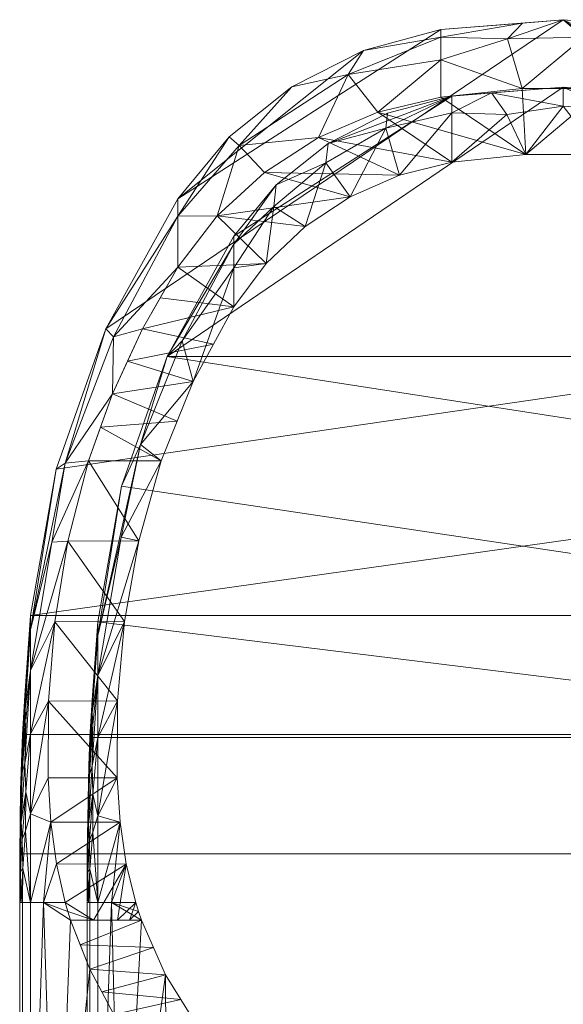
# Model space of a CAD drawing. Header units: millimetres. Extents: x -161 to 161, y -244 to 341.
# Tile 3 of 4: x -161 to 0, y 48 to 341. Entities that reach past the tile are written whole.
import ezdxf

# ---------------------------------------------------------------- set-up
doc = ezdxf.new("R2010")
doc.units = ezdxf.units.MM
doc.layers.add('M-520-M_DRAINAGE_FW', color=2, linetype='Continuous', lineweight=30)

# ---------------------------------------------------------------- blocks, each defined once
blk = doc.blocks.new('AmericanStandard_Urinal_Flexbrook__CCAS6510-3100410C0_ - CCAS6510-3100410C0-3382-3D View 1')
at = {"layer": 'M-520-M_DRAINAGE_FW', "lineweight": 9}
mesh = blk.add_polyface(dxfattribs=at)
corners = [(161.36, -52.87), (160.56, -88.26), (158.14, -123.58), (150.8, -165.9), (136.77, -206.5), (116.44, -244.31), (-116.44, -244.31), (-136.77, -206.5), (-150.8, -165.9), (-158.14, -123.58), (-160.56, -88.26), (-161.36, -52.87), (-161.36, 92.87), (-160.56, 128.26), (-158.14, 163.58), (-150.49, 207.08), (-135.78, 248.73), (-114.42, 287.39), (-99.23, 305.77), (-80.61, 320.66), (-59.34, 331.45), (-36.32, 337.66), (0, 340.59), (36.32, 337.66), (59.34, 331.45), (80.61, 320.66), (99.23, 305.77), (114.42, 287.39), (135.78, 248.73), (150.49, 207.08), (158.14, 163.58), (160.56, 128.26), (161.36, 92.87)]
mesh.append_faces([[corners[k] for k in face] for face in [(22, 16, 17, 21), (17, 20, 21), (29, 14, 15, 28), (11, 0, 1), (27, 22, 23, 26), (14, 29, 30)]], dxfattribs={"vtx0": -1, "vtx2": -1})
mesh.append_faces([[corners[k] for k in face] for face in [(28, 15, 16, 22)]], dxfattribs={"vtx0": -1, "vtx2": -1, "vtx3": -1})
mesh.append_faces([[corners[k] for k in face] for face in [(5, 6, 4)]], dxfattribs={"vtx1": -1})
mesh.append_faces([[corners[k] for k in face] for face in [(7, 8, 4, 6), (27, 28, 22)]], dxfattribs={"vtx1": -1, "vtx2": -1})
mesh.append_faces([[corners[k] for k in face] for face in [(12, 13, 31, 32), (13, 14, 30, 31), (10, 11, 1, 2), (8, 9, 3, 4), (9, 10, 2, 3), (11, 12, 32, 0)]], dxfattribs={"vtx1": -1, "vtx3": -1})
mesh.append_faces([[corners[k] for k in face] for face in [(17, 18, 19, 20), (23, 24, 25, 26)]], dxfattribs={"vtx3": -1})
mesh = blk.add_polyface(dxfattribs=at)
corners = [(36.32, 337.66, 70.91), (0, 340.59, 70.91), (-36.32, 337.66, 70.91), (-36.32, 335.41, 105.03), (-36.32, 328.68, 138.56), (-36.32, 317.6, 170.92), (-12.16, 320.11, 171.65), (12.15, 320.11, 171.65), (36.32, 317.6, 170.92), (36.32, 328.68, 138.56), (36.32, 335.41, 105.03), (12.14, 339.61, 70.91), (6.09, 335.42, 122.31), (-12.14, 339.61, 70.91), (-16.52, 334.91, 122.23)]
mesh.append_faces([[corners[k] for k in face] for face in [(3, 13, 2)]], dxfattribs={"vtx0": -1})
mesh.append_faces([[corners[k] for k in face] for face in [(4, 14, 3)]], dxfattribs={"vtx0": -1, "vtx1": -1})
mesh.append_faces([[corners[k] for k in face] for face in [(11, 12, 10), (12, 1, 14), (12, 7, 9), (13, 3, 14), (12, 14, 6), (4, 6, 14)]], dxfattribs={"vtx0": -1, "vtx1": -1, "vtx2": -1})
mesh.append_faces([[corners[k] for k in face] for face in [(14, 1, 13)]], dxfattribs={"vtx0": -1, "vtx2": -1})
mesh.append_faces([[corners[k] for k in face] for face in [(8, 9, 7)]], dxfattribs={"vtx1": -1})
mesh.append_faces([[corners[k] for k in face] for face in [(6, 7, 12), (9, 10, 12), (11, 1, 12)]], dxfattribs={"vtx1": -1, "vtx2": -1})
mesh.append_faces([[corners[k] for k in face] for face in [(4, 5, 6), (10, 0, 11)]], dxfattribs={"vtx2": -1})
mesh = blk.add_polyface(dxfattribs=at)
corners = [(36.32, 337.66), (0, 340.59), (-36.32, 337.66), (-36.32, 337.66, 70.91), (0, 340.59, 70.91), (36.32, 337.66, 70.91)]
mesh.append_faces([[corners[k] for k in face] for face in [(5, 0, 1, 4), (2, 3, 4, 1)]], dxfattribs={"vtx2": -1})
mesh = blk.add_polyface(dxfattribs=at)
corners = [(-36.32, 337.66, 70.91), (-59.34, 331.45, 70.91), (-80.61, 320.66, 70.91), (-99.23, 305.77, 70.91), (-114.42, 287.39, 70.91), (-114.42, 282.25, 116.95), (-114.42, 267.1, 160.73), (-102.79, 282.31, 162.92), (-88.73, 295.25, 165.37), (-72.65, 305.59, 167.72), (-55.01, 313.08, 169.66), (-36.32, 317.6, 170.92), (-36.32, 328.68, 138.56), (-36.32, 335.41, 105.03), (-63.88, 324.33, 122.1), (-96.24, 303.2, 120.51)]
mesh.append_faces([[corners[k] for k in face] for face in [(2, 14, 1), (13, 14, 12), (3, 15, 2)]], dxfattribs={"vtx0": -1, "vtx1": -1})
mesh.append_faces([[corners[k] for k in face] for face in [(12, 14, 10), (9, 14, 15), (5, 15, 3), (14, 2, 15), (5, 7, 15), (13, 1, 14)]], dxfattribs={"vtx0": -1, "vtx1": -1, "vtx2": -1})
mesh.append_faces([[corners[k] for k in face] for face in [(15, 7, 8)]], dxfattribs={"vtx0": -1, "vtx2": -1})
mesh.append_faces([[corners[k] for k in face] for face in [(11, 12, 10), (4, 5, 3)]], dxfattribs={"vtx1": -1})
mesh.append_faces([[corners[k] for k in face] for face in [(8, 9, 15), (9, 10, 14)]], dxfattribs={"vtx1": -1, "vtx2": -1})
mesh.append_faces([[corners[k] for k in face] for face in [(5, 6, 7), (13, 0, 1)]], dxfattribs={"vtx2": -1})
mesh = blk.add_polyface(dxfattribs=at)
corners = [(-36.32, 337.66), (-59.34, 331.45), (-80.61, 320.66), (-99.23, 305.77), (-114.42, 287.39), (-114.42, 287.39, 70.91), (-99.23, 305.77, 70.91), (-80.61, 320.66, 70.91), (-59.34, 331.45, 70.91), (-36.32, 337.66, 70.91)]
mesh.append_faces([[corners[k] for k in face] for face in [(2, 7, 8, 1)]], dxfattribs={"vtx0": -1, "vtx2": -1})
mesh.append_faces([[corners[k] for k in face] for face in [(2, 3, 6, 7)]], dxfattribs={"vtx1": -1, "vtx3": -1})
mesh.append_faces([[corners[k] for k in face] for face in [(9, 0, 1, 8)]], dxfattribs={"vtx2": -1})
mesh.append_faces([[corners[k] for k in face] for face in [(3, 4, 5, 6)]], dxfattribs={"vtx3": -1})
mesh = blk.add_polyface(dxfattribs=at)
corners = [(-141.36, -52.87, 20), (-140.58, -87.35, 20), (-138.22, -121.76, 20), (-132.33, -157.32, 20), (-121.33, -191.64, 20), (-105.48, -223.95, 20), (105.48, -223.95, 20), (121.33, -191.64, 20), (132.33, -157.32, 20), (138.22, -121.76, 20), (140.58, -87.35, 20), (141.36, -52.87, 20), (141.36, 92.87, 20), (140.58, 127.35, 20), (138.22, 161.76, 20), (131.15, 202, 20), (117.54, 240.53, 20), (97.77, 276.3, 20), (85.2, 291.52, 20), (69.78, 303.85, 20), (52.18, 312.78, 20), (33.12, 317.92, 20), (0, 320.59, 20), (-33.12, 317.92, 20), (-52.18, 312.78, 20), (-69.78, 303.85, 20), (-85.2, 291.52, 20), (-97.77, 276.3, 20), (-117.54, 240.53, 20), (-131.15, 202, 20), (-138.22, 161.76, 20), (-140.58, 127.35, 20), (-141.36, 92.87, 20)]
mesh.append_faces([[corners[k] for k in face] for face in [(21, 18, 19, 20), (25, 23, 24)]], dxfattribs={"vtx0": -1})
mesh.append_faces([[corners[k] for k in face] for face in [(9, 3, 8), (16, 28, 15), (27, 23, 25, 26)]], dxfattribs={"vtx0": -1, "vtx1": -1})
mesh.append_faces([[corners[k] for k in face] for face in [(4, 7, 8, 3), (0, 11, 12, 32), (11, 0, 1), (13, 30, 31), (29, 14, 15, 28), (14, 29, 30, 13)]], dxfattribs={"vtx0": -1, "vtx2": -1})
mesh.append_faces([[corners[k] for k in face] for face in [(16, 17, 22, 28)]], dxfattribs={"vtx1": -1, "vtx2": -1, "vtx3": -1})
mesh.append_faces([[corners[k] for k in face] for face in [(10, 11, 1, 2), (9, 10, 2, 3), (12, 13, 31, 32), (17, 18, 21, 22), (27, 28, 22, 23)]], dxfattribs={"vtx1": -1, "vtx3": -1})
mesh.append_faces([[corners[k] for k in face] for face in [(5, 6, 7, 4)]], dxfattribs={"vtx2": -1})
mesh = blk.add_polyface(dxfattribs=at)
corners = [(-140.94, 209.58, 159.03), (-119.34, 209.58, 159.03), (-109.85, 233.08, 158.48), (-97.77, 255.34, 159.54), (-88.22, 268.17, 160.86), (-76.62, 279.15, 162.4), (-63.3, 287.96, 163.92), (-48.65, 294.37, 165.18), (-33.12, 298.23, 166.01), (-11.08, 300.59, 166.54), (11.09, 300.59, 166.54), (33.12, 298.23, 166.01), (48.67, 294.37, 165.18), (63.32, 287.95, 163.92), (76.64, 279.13, 162.4), (88.23, 268.15, 160.85), (97.77, 255.34, 159.54), (109.85, 233.08, 158.48), (119.34, 209.58, 159.03), (140.94, 209.58, 159.03), (133.81, 229.49, 158.45), (124.94, 248.76, 159.06), (114.42, 267.1, 160.73), (104.91, 279.92, 162.52), (93.66, 291.21, 164.54), (80.91, 300.76, 166.58), (66.92, 308.41, 168.43), (51.96, 314.05, 169.92), (36.32, 317.6, 170.92), (12.15, 320.11, 171.65), (-12.16, 320.11, 171.65), (-36.32, 317.6, 170.92), (-55.01, 313.08, 169.66), (-72.65, 305.59, 167.72), (-88.73, 295.25, 165.37), (-102.79, 282.31, 162.92), (-114.42, 267.1, 160.73), (-124.94, 248.76, 159.06), (-133.81, 229.49, 158.45), (-114.6, 221.33, 158.75), (-103.81, 244.21, 159.01), (103.81, 244.21, 159.01), (114.6, 221.33, 158.75), (129.38, 239.12, 158.76), (119.68, 257.93, 159.9), (-119.68, 257.93, 159.9), (-129.38, 239.12, 158.76), (-137.38, 219.54, 158.74), (137.38, 219.54, 158.74)]
mesh.append_faces([[corners[k] for k in face] for face in [(1, 47, 0)]], dxfattribs={"vtx0": -1})
mesh.append_faces([[corners[k] for k in face] for face in [(47, 39, 38), (46, 40, 37), (39, 47, 1), (43, 17, 20), (16, 22, 15), (23, 15, 22), (24, 14, 23), (17, 43, 41), (21, 41, 43), (32, 9, 31), (33, 8, 32), (25, 13, 24), (13, 25, 12), (14, 24, 13)]], dxfattribs={"vtx0": -1, "vtx1": -1})
mesh.append_faces([[corners[k] for k in face] for face in [(3, 36, 45), (36, 3, 4), (46, 2, 40), (20, 17, 42), (21, 16, 41), (23, 14, 15), (6, 34, 35), (34, 6, 7), (27, 10, 11), (26, 11, 12), (10, 27, 28), (12, 25, 26), (10, 28, 29), (29, 9, 10), (35, 5, 6)]], dxfattribs={"vtx0": -1, "vtx2": -1})
mesh.append_faces([[corners[k] for k in face] for face in [(19, 48, 18)]], dxfattribs={"vtx1": -1})
mesh.append_faces([[corners[k] for k in face] for face in [(4, 5, 35), (35, 36, 4), (42, 18, 48), (21, 44, 16), (48, 20, 42), (46, 38, 2), (7, 8, 33), (33, 34, 7), (45, 37, 3), (8, 9, 32), (30, 31, 9), (29, 30, 9), (39, 2, 38), (44, 22, 16), (40, 3, 37), (26, 27, 11)]], dxfattribs={"vtx1": -1, "vtx2": -1})
mesh = blk.add_polyface(dxfattribs=at)
corners = [(-33.12, 317.92, 70.91), (0, 320.59, 70.91), (33.12, 317.92, 70.91), (33.12, 312.95, 119.47), (33.12, 298.23, 166.01), (11.09, 300.59, 166.54), (-11.08, 300.59, 166.54), (-33.12, 298.23, 166.01), (-33.12, 312.95, 119.47), (0.01, 314.88, 123.19), (-21.31, 318.87, 70.91), (-16.77, 312.44, 130.51)]
mesh.append_faces([[corners[k] for k in face] for face in [(3, 1, 2)]], dxfattribs={"vtx0": -1})
mesh.append_faces([[corners[k] for k in face] for face in [(6, 9, 5), (1, 9, 10), (7, 11, 6)]], dxfattribs={"vtx0": -1, "vtx1": -1})
mesh.append_faces([[corners[k] for k in face] for face in [(9, 6, 11), (10, 9, 11), (5, 9, 3), (10, 11, 8), (3, 9, 1)]], dxfattribs={"vtx0": -1, "vtx1": -1, "vtx2": -1})
mesh.append_faces([[corners[k] for k in face] for face in [(4, 5, 3)]], dxfattribs={"vtx1": -1})
mesh.append_faces([[corners[k] for k in face] for face in [(7, 8, 11)]], dxfattribs={"vtx1": -1, "vtx2": -1})
mesh.append_faces([[corners[k] for k in face] for face in [(8, 0, 10)]], dxfattribs={"vtx2": -1})
mesh = blk.add_polyface(dxfattribs=at)
corners = [(33.12, 317.92, 70.91), (0, 320.59, 70.91), (-33.12, 317.92, 70.91), (-33.12, 317.92, 20), (0, 320.59, 20), (33.12, 317.92, 20)]
mesh.append_faces([[corners[k] for k in face] for face in [(2, 3, 4, 1), (5, 0, 1, 4)]], dxfattribs={"vtx2": -1})
mesh = blk.add_polyface(dxfattribs=at)
corners = [(-97.77, 276.3, 70.91), (-85.2, 291.52, 70.91), (-69.78, 303.85, 70.91), (-52.18, 312.78, 70.91), (-33.12, 317.92, 70.91), (-33.12, 312.95, 119.47), (-33.12, 298.23, 166.01), (-48.65, 294.37, 165.18), (-63.3, 287.96, 163.92), (-76.62, 279.15, 162.4), (-88.22, 268.17, 160.86), (-97.77, 255.34, 159.54), (-97.77, 266.89, 131.2), (-97.77, 273.93, 101.42), (-70.46, 298.08, 119.58), (-85.91, 285.1, 119.78), (-52.64, 308.4, 115.05)]
mesh.append_faces([[corners[k] for k in face] for face in [(2, 14, 1)]], dxfattribs={"vtx0": -1, "vtx1": -1})
mesh.append_faces([[corners[k] for k in face] for face in [(10, 12, 15), (1, 15, 13), (15, 14, 9), (14, 16, 8), (2, 16, 14), (7, 16, 5), (1, 14, 15)]], dxfattribs={"vtx0": -1, "vtx1": -1, "vtx2": -1})
mesh.append_faces([[corners[k] for k in face] for face in [(14, 8, 9), (16, 2, 3), (16, 3, 4)]], dxfattribs={"vtx0": -1, "vtx2": -1})
mesh.append_faces([[corners[k] for k in face] for face in [(11, 12, 10)]], dxfattribs={"vtx1": -1})
mesh.append_faces([[corners[k] for k in face] for face in [(9, 10, 15), (12, 13, 15), (7, 8, 16), (4, 5, 16)]], dxfattribs={"vtx1": -1, "vtx2": -1})
mesh.append_faces([[corners[k] for k in face] for face in [(5, 6, 7), (13, 0, 1)]], dxfattribs={"vtx2": -1})
mesh = blk.add_polyface(dxfattribs=at)
corners = [(-33.12, 317.92, 70.91), (-52.18, 312.78, 70.91), (-69.78, 303.85, 70.91), (-85.2, 291.52, 70.91), (-97.77, 276.3, 70.91), (-97.77, 276.3, 20), (-85.2, 291.52, 20), (-69.78, 303.85, 20), (-52.18, 312.78, 20), (-33.12, 317.92, 20)]
mesh.append_faces([[corners[k] for k in face] for face in [(6, 3, 4, 5), (1, 8, 9, 0)]], dxfattribs={"vtx0": -1})
mesh.append_faces([[corners[k] for k in face] for face in [(3, 6, 7, 2), (8, 1, 2, 7)]], dxfattribs={"vtx0": -1, "vtx2": -1})
mesh = blk.add_polyface(dxfattribs=at)
corners = [(-158.14, 163.58, 70.91), (-158.14, 159.41, 97.23), (-158.14, 147.31, 120.98), (-158.14, 128.47, 139.82), (-158.14, 104.72, 151.92), (-158.14, 78.4, 156.09), (-154.34, 78.4, 182.71), (-147.9, 78.4, 208.81), (-150.47, 89.83, 199.16), (-152.13, 102.23, 190.67), (-152.95, 115.42, 183.49), (-152.82, 138.23, 173.87), (-150.95, 161.79, 166.55), (-147.09, 185.73, 161.61), (-140.94, 209.58, 159.03), (-133.81, 229.49, 158.45), (-124.94, 248.76, 159.06), (-114.42, 267.1, 160.73), (-114.42, 282.25, 116.95), (-114.42, 287.39, 70.91), (-135.78, 248.73, 70.91), (-150.49, 207.08, 70.91), (-147.87, 208.92, 115.67), (-151.87, 185.36, 132.05), (-133.54, 246.43, 120.49)]
mesh.append_faces([[corners[k] for k in face] for face in [(20, 18, 19)]], dxfattribs={"vtx0": -1})
mesh.append_faces([[corners[k] for k in face] for face in [(3, 12, 2), (6, 9, 5), (11, 4, 10), (17, 24, 16), (18, 24, 17), (15, 22, 14), (2, 23, 1)]], dxfattribs={"vtx0": -1, "vtx1": -1})
mesh.append_faces([[corners[k] for k in face] for face in [(20, 24, 18), (21, 1, 22), (15, 24, 22), (1, 23, 22), (24, 20, 22), (23, 14, 22), (2, 13, 23)]], dxfattribs={"vtx0": -1, "vtx1": -1, "vtx2": -1})
mesh.append_faces([[corners[k] for k in face] for face in [(9, 4, 5), (11, 3, 4), (3, 11, 12), (23, 13, 14)]], dxfattribs={"vtx0": -1, "vtx2": -1})
mesh.append_faces([[corners[k] for k in face] for face in [(7, 8, 6)]], dxfattribs={"vtx1": -1})
mesh.append_faces([[corners[k] for k in face] for face in [(8, 9, 6), (9, 10, 4), (12, 13, 2), (15, 16, 24), (20, 21, 22)]], dxfattribs={"vtx1": -1, "vtx2": -1})
mesh.append_faces([[corners[k] for k in face] for face in [(21, 0, 1)]], dxfattribs={"vtx2": -1})
mesh = blk.add_polyface(dxfattribs=at)
corners = [(-114.42, 287.39), (-135.78, 248.73), (-150.49, 207.08), (-158.14, 163.58), (-158.14, 163.58, 70.91), (-150.49, 207.08, 70.91), (-135.78, 248.73, 70.91), (-114.42, 287.39, 70.91)]
mesh.append_faces([[corners[k] for k in face] for face in [(6, 1, 2, 5)]], dxfattribs={"vtx0": -1, "vtx2": -1})
mesh.append_faces([[corners[k] for k in face] for face in [(7, 0, 1, 6)]], dxfattribs={"vtx2": -1})
mesh.append_faces([[corners[k] for k in face] for face in [(2, 3, 4, 5)]], dxfattribs={"vtx3": -1})
mesh = blk.add_polyface(dxfattribs=at)
corners = [(-138.22, 78.4, 154.27), (-138.22, 104.16, 150.19), (-138.22, 127.4, 138.35), (-138.22, 145.84, 119.91), (-138.22, 157.68, 96.67), (-138.22, 161.76, 70.91), (-131.15, 202, 70.91), (-117.54, 240.53, 70.91), (-97.77, 276.3, 70.91), (-97.77, 273.93, 101.42), (-97.77, 266.89, 131.2), (-97.77, 255.34, 159.54), (-109.85, 233.08, 158.48), (-119.34, 209.58, 159.03), (-126.03, 185.83, 161.59), (-130.25, 161.89, 166.53), (-132.29, 138.28, 173.85), (-132.43, 115.42, 183.49), (-131.53, 102.21, 190.68), (-129.73, 89.81, 199.17), (-126.93, 78.4, 208.81), (-134.12, 78.4, 181.86), (-125.51, 214.44, 112.02), (-131.23, 186.88, 129.45), (-113.16, 245.18, 110.34)]
mesh.append_faces([[corners[k] for k in face] for face in [(12, 10, 11), (9, 7, 8)]], dxfattribs={"vtx0": -1})
mesh.append_faces([[corners[k] for k in face] for face in [(17, 1, 16), (18, 1, 17), (14, 23, 13), (13, 22, 12), (4, 23, 3), (7, 22, 6)]], dxfattribs={"vtx0": -1, "vtx1": -1})
mesh.append_faces([[corners[k] for k in face] for face in [(12, 24, 10), (14, 3, 23), (7, 24, 22), (13, 23, 22), (4, 22, 23), (6, 22, 4), (22, 24, 12), (24, 7, 9)]], dxfattribs={"vtx0": -1, "vtx1": -1, "vtx2": -1})
mesh.append_faces([[corners[k] for k in face] for face in [(18, 21, 0), (16, 1, 2), (18, 0, 1), (3, 14, 15), (15, 2, 3)]], dxfattribs={"vtx0": -1, "vtx2": -1})
mesh.append_faces([[corners[k] for k in face] for face in [(18, 19, 21), (15, 16, 2), (9, 10, 24)]], dxfattribs={"vtx1": -1, "vtx2": -1})
mesh.append_faces([[corners[k] for k in face] for face in [(19, 20, 21), (4, 5, 6)]], dxfattribs={"vtx2": -1})
mesh = blk.add_polyface(dxfattribs=at)
corners = [(-97.77, 276.3, 70.91), (-117.54, 240.53, 70.91), (-131.15, 202, 70.91), (-138.22, 161.76, 70.91), (-138.22, 161.76, 20), (-131.15, 202, 20), (-117.54, 240.53, 20), (-97.77, 276.3, 20)]
mesh.append_faces([[corners[k] for k in face] for face in [(5, 2, 3, 4)]], dxfattribs={"vtx0": -1})
mesh.append_faces([[corners[k] for k in face] for face in [(2, 5, 6, 1)]], dxfattribs={"vtx0": -1, "vtx2": -1})
mesh.append_faces([[corners[k] for k in face] for face in [(7, 0, 1, 6)]], dxfattribs={"vtx2": -1})
mesh = blk.add_polyface(dxfattribs=at)
corners = [(-152.95, 115.42, 183.49), (-132.43, 115.42, 183.49), (-132.29, 138.28, 173.85), (-130.25, 161.89, 166.53), (-126.03, 185.83, 161.59), (-119.34, 209.58, 159.03), (-140.94, 209.58, 159.03), (-147.09, 185.73, 161.61), (-150.95, 161.79, 166.55), (-152.82, 138.23, 173.87), (132.43, 115.42, 183.49), (152.95, 115.42, 183.49), (152.82, 138.23, 173.87), (150.95, 161.79, 166.55), (147.09, 185.73, 161.61), (140.94, 209.58, 159.03), (119.34, 209.58, 159.03), (126.03, 185.83, 161.59), (130.25, 161.89, 166.53), (132.29, 138.28, 173.85)]
mesh.append_faces([[corners[k] for k in face] for face in [(1, 9, 0), (6, 4, 5)]], dxfattribs={"vtx0": -1})
mesh.append_faces([[corners[k] for k in face] for face in [(3, 8, 2), (8, 3, 7), (13, 19, 12), (18, 14, 17), (15, 17, 14)]], dxfattribs={"vtx0": -1, "vtx1": -1})
mesh.append_faces([[corners[k] for k in face] for face in [(4, 6, 7), (7, 3, 4), (12, 19, 10), (13, 18, 19)]], dxfattribs={"vtx0": -1, "vtx2": -1})
mesh.append_faces([[corners[k] for k in face] for face in [(11, 12, 10)]], dxfattribs={"vtx1": -1})
mesh.append_faces([[corners[k] for k in face] for face in [(1, 2, 9), (8, 9, 2), (13, 14, 18)]], dxfattribs={"vtx1": -1, "vtx2": -1})
mesh.append_faces([[corners[k] for k in face] for face in [(15, 16, 17)]], dxfattribs={"vtx2": -1})
mesh = blk.add_polyface(dxfattribs=at)
corners = [(-161.36, 78.4, 85.38), (-160.56, 78.4, 120.77), (-158.14, 78.4, 156.09), (-158.14, 104.72, 151.92), (-158.14, 128.47, 139.82), (-158.14, 147.31, 120.98), (-158.14, 159.41, 97.23), (-158.14, 163.58, 70.91), (-160.56, 128.26, 70.91), (-161.36, 92.87, 70.91), (-161.36, 92.38, 74.66), (-161.36, 90.93, 78.15), (-161.36, 88.63, 81.14), (-161.36, 85.63, 83.44), (-161.36, 82.14, 84.89), (-160.59, 97.18, 116.24), (-160.61, 117.01, 100.54), (-160.97, 102.32, 102.09), (-160.97, 114.71, 85.95), (-159.78, 135.94, 98.97), (-159.86, 139.83, 83.94), (-159.86, 119.76, 118.06), (-159.58, 111.21, 129.47), (-159.62, 99.7, 133.93), (-160.48, 88.45, 121.34), (-160.96, 78.4, 103.08), (-161.12, 87.59, 103.42), (-160.8, 117.46, 70.91), (-159.59, 132.33, 110.45), (-161.12, 111.71, 77.55)]
mesh.append_faces([[corners[k] for k in face] for face in [(27, 29, 8), (5, 21, 4), (8, 20, 7), (1, 24, 25), (13, 17, 12), (7, 20, 6), (2, 24, 1), (9, 29, 27)]], dxfattribs={"vtx0": -1, "vtx1": -1})
mesh.append_faces([[corners[k] for k in face] for face in [(22, 17, 15), (17, 21, 16), (25, 24, 26), (17, 22, 21), (13, 15, 17), (3, 22, 23), (17, 16, 12), (20, 18, 19), (20, 19, 6), (28, 19, 16), (8, 29, 20), (18, 11, 16), (19, 18, 16), (5, 28, 21), (21, 22, 4), (22, 15, 23), (15, 24, 23), (23, 24, 2), (13, 26, 15), (26, 24, 15), (25, 26, 14), (18, 29, 10), (21, 28, 16), (5, 19, 28), (20, 29, 18)]], dxfattribs={"vtx0": -1, "vtx1": -1, "vtx2": -1})
mesh.append_faces([[corners[k] for k in face] for face in [(19, 5, 6), (29, 9, 10), (18, 10, 11), (22, 3, 4)]], dxfattribs={"vtx0": -1, "vtx2": -1})
mesh.append_faces([[corners[k] for k in face] for face in [(0, 25, 14)]], dxfattribs={"vtx1": -1})
mesh.append_faces([[corners[k] for k in face] for face in [(2, 3, 23), (13, 14, 26), (11, 12, 16)]], dxfattribs={"vtx1": -1, "vtx2": -1})
mesh = blk.add_polyface(dxfattribs=at)
corners = [(-158.14, 163.58), (-160.56, 128.26), (-161.36, 92.87), (-161.36, 92.87, 70.91), (-160.56, 128.26, 70.91), (-158.14, 163.58, 70.91)]
mesh.append_faces([[corners[k] for k in face] for face in [(5, 0, 1, 4), (2, 3, 4, 1)]], dxfattribs={"vtx2": -1})
mesh = blk.add_polyface(dxfattribs=at)
corners = [(-138.22, 78.4, 154.27), (-140.58, 78.4, 119.86), (-141.36, 78.4, 85.38), (-141.36, 82.14, 84.89), (-141.36, 85.63, 83.44), (-141.36, 88.63, 81.14), (-141.36, 90.93, 78.15), (-141.36, 92.38, 74.66), (-141.36, 92.87, 70.91), (-140.58, 127.35, 70.91), (-138.22, 161.76, 70.91), (-138.22, 157.68, 96.67), (-138.22, 145.84, 119.91), (-138.22, 127.4, 138.35), (-138.22, 104.16, 150.19), (-140.61, 96.83, 115.42), (-140.63, 116.31, 100), (-140.98, 114.12, 85.7), (-140.98, 101.93, 101.58), (-139.82, 134.79, 98.41), (-139.9, 138.62, 83.68), (-139.9, 118.94, 117.13), (-139.62, 110.55, 128.29), (-139.66, 99.27, 132.66), (-140.51, 88.26, 120.41), (-140.97, 78.4, 102.62), (-141.13, 87.45, 102.95), (-140.88, 119.1, 78.74), (-139.64, 131.24, 109.65), (-139.4, 144.55, 70.91)]
mesh.append_faces([[corners[k] for k in face] for face in [(14, 22, 13), (12, 19, 11), (9, 27, 8), (11, 20, 10), (0, 23, 14), (4, 26, 3), (8, 27, 7)]], dxfattribs={"vtx0": -1, "vtx1": -1})
mesh.append_faces([[corners[k] for k in face] for face in [(21, 16, 28), (26, 4, 15), (15, 24, 26), (23, 22, 14), (22, 21, 13), (16, 6, 17), (15, 4, 18), (17, 27, 20), (5, 16, 18), (19, 28, 16), (19, 20, 11), (19, 16, 17), (15, 22, 23), (21, 18, 16), (21, 22, 18), (17, 20, 19), (9, 20, 27), (18, 22, 15), (24, 15, 23), (0, 24, 23), (25, 3, 26), (25, 26, 24), (17, 7, 27), (19, 12, 28), (21, 28, 12)]], dxfattribs={"vtx0": -1, "vtx1": -1, "vtx2": -1})
mesh.append_faces([[corners[k] for k in face] for face in [(20, 29, 10), (24, 0, 1), (21, 12, 13), (16, 5, 6), (24, 1, 25), (20, 9, 29)]], dxfattribs={"vtx0": -1, "vtx2": -1})
mesh.append_faces([[corners[k] for k in face] for face in [(6, 7, 17), (4, 5, 18)]], dxfattribs={"vtx1": -1, "vtx2": -1})
mesh.append_faces([[corners[k] for k in face] for face in [(25, 2, 3)]], dxfattribs={"vtx2": -1})
mesh = blk.add_polyface(dxfattribs=at)
corners = [(-138.22, 161.76, 70.91), (-140.58, 127.35, 70.91), (-141.36, 92.87, 70.91), (-141.36, 92.87, 20), (-140.58, 127.35, 20), (-138.22, 161.76, 20)]
mesh.append_faces([[corners[k] for k in face] for face in [(2, 3, 4, 1), (5, 0, 1, 4)]], dxfattribs={"vtx2": -1})
mesh = blk.add_polyface(dxfattribs=at)
corners = [(-146.29, 73.16, 213.95), (-125.18, 73.16, 213.95), (-126.08, 75.74, 211.35), (-126.93, 78.4, 208.81), (-129.73, 89.81, 199.17), (-131.53, 102.21, 190.68), (-132.43, 115.42, 183.49), (-152.95, 115.42, 183.49), (-152.13, 102.23, 190.67), (-150.47, 89.83, 199.16), (-147.9, 78.4, 208.81), (-147.12, 75.74, 211.35), (-139.43, 73.16, 213.95), (-132.31, 73.16, 213.95), (-128.74, 73.16, 213.95), (125.18, 73.16, 213.95), (146.29, 73.16, 213.95), (147.12, 75.74, 211.35), (147.9, 78.4, 208.81), (150.47, 89.83, 199.16), (152.13, 102.23, 190.67), (152.95, 115.42, 183.49), (132.43, 115.42, 183.49), (131.53, 102.21, 190.68), (129.73, 89.81, 199.17), (126.93, 78.4, 208.81), (126.08, 75.74, 211.35), (139.43, 73.16, 213.95), (132.31, 73.16, 213.95), (128.74, 73.16, 213.95)]
mesh.append_faces([[corners[k] for k in face] for face in [(29, 26, 15)]], dxfattribs={"vtx0": -1})
mesh.append_faces([[corners[k] for k in face] for face in [(13, 4, 12), (10, 4, 9), (18, 27, 17), (26, 29, 25)]], dxfattribs={"vtx0": -1, "vtx1": -1})
mesh.append_faces([[corners[k] for k in face] for face in [(12, 4, 10), (27, 18, 24)]], dxfattribs={"vtx0": -1, "vtx1": -1, "vtx2": -1})
mesh.append_faces([[corners[k] for k in face] for face in [(14, 2, 3), (3, 13, 14), (9, 4, 5), (8, 5, 6), (25, 29, 28), (24, 28, 27), (20, 22, 23), (19, 23, 24)]], dxfattribs={"vtx0": -1, "vtx2": -1})
mesh.append_faces([[corners[k] for k in face] for face in [(0, 12, 11), (7, 8, 6), (16, 17, 27), (21, 22, 20)]], dxfattribs={"vtx1": -1})
mesh.append_faces([[corners[k] for k in face] for face in [(3, 4, 13), (10, 11, 12), (8, 9, 5), (24, 25, 28), (19, 20, 23), (18, 19, 24)]], dxfattribs={"vtx1": -1, "vtx2": -1})
mesh.append_faces([[corners[k] for k in face] for face in [(14, 1, 2)]], dxfattribs={"vtx2": -1})
mesh = blk.add_polyface(dxfattribs=at)
corners = [(-161.36, 92.87), (-161.36, -52.87), (-161.36, -52.87, 70.91), (-161.36, -52.38, 74.66), (-161.36, -50.93, 78.15), (-161.36, -48.63, 81.14), (-161.36, -45.63, 83.44), (-161.36, -42.14, 84.89), (-161.36, -38.4, 85.38), (-161.36, 78.4, 85.38), (-161.36, 82.14, 84.89), (-161.36, 85.63, 83.44), (-161.36, 88.63, 81.14), (-161.36, 90.93, 78.15), (-161.36, 92.38, 74.66), (-161.36, 92.87, 70.91)]
mesh.append_faces([[corners[k] for k in face] for face in [(14, 11, 12, 13)]], dxfattribs={"vtx0": -1})
mesh.append_faces([[corners[k] for k in face] for face in [(2, 7, 8, 1), (1, 8, 9, 0)]], dxfattribs={"vtx0": -1, "vtx2": -1})
mesh.append_faces([[corners[k] for k in face] for face in [(14, 9, 10, 11), (9, 14, 15, 0)]], dxfattribs={"vtx0": -1, "vtx3": -1})
mesh.append_faces([[corners[k] for k in face] for face in [(4, 5, 2, 3)]], dxfattribs={"vtx1": -1})
mesh.append_faces([[corners[k] for k in face] for face in [(5, 6, 7, 2)]], dxfattribs={"vtx2": -1, "vtx3": -1})
mesh = blk.add_polyface(dxfattribs=at)
corners = [(-141.36, -38.4, 85.38), (-141.36, -42.14, 84.89), (-141.36, -45.63, 83.44), (-141.36, -48.63, 81.14), (-141.36, -50.93, 78.15), (-141.36, -52.38, 74.66), (-141.36, -52.87, 70.91), (-141.36, -52.87, 20), (-141.36, 92.87, 20), (-141.36, 92.87, 70.91), (-141.36, 92.38, 74.66), (-141.36, 90.93, 78.15), (-141.36, 88.63, 81.14), (-141.36, 85.63, 83.44), (-141.36, 82.14, 84.89), (-141.36, 78.4, 85.38)]
mesh.append_faces([[corners[k] for k in face] for face in [(6, 0, 1, 3)]], dxfattribs={"vtx0": -1, "vtx2": -1, "vtx3": -1})
mesh.append_faces([[corners[k] for k in face] for face in [(10, 12, 13, 14), (0, 6, 7, 8)]], dxfattribs={"vtx0": -1, "vtx3": -1})
mesh.append_faces([[corners[k] for k in face] for face in [(11, 12, 10), (2, 3, 1)]], dxfattribs={"vtx1": -1})
mesh.append_faces([[corners[k] for k in face] for face in [(14, 15, 9, 10), (8, 9, 15, 0)]], dxfattribs={"vtx1": -1, "vtx3": -1})
mesh.append_faces([[corners[k] for k in face] for face in [(4, 5, 6, 3)]], dxfattribs={"vtx2": -1})
mesh = blk.add_polyface(dxfattribs=at)
corners = [(-161.36, -38.4, 85.38), (-160.56, -38.4, 120.77), (-158.14, -38.4, 156.09), (-158.14, 78.4, 156.09), (-160.56, 78.4, 120.77), (-161.36, 78.4, 85.38)]
mesh.append_faces([[corners[k] for k in face] for face in [(2, 3, 4, 1), (5, 0, 1, 4)]], dxfattribs={"vtx2": -1})
mesh = blk.add_polyface(dxfattribs=at)
corners = [(-158.14, -38.4, 156.09), (-150.49, -38.4, 199.59), (-135.78, -38.4, 241.24), (-114.42, -38.4, 279.9), (-114.42, 22.25, 279.9), (-124.71, 33.03, 263.15), (-133.39, 45.14, 246.41), (-140.55, 58.54, 229.94), (-146.29, 73.16, 213.95), (-147.12, 75.74, 211.35), (-147.9, 78.4, 208.81), (-154.34, 78.4, 182.71), (-158.14, 78.4, 156.09)]
mesh.append_faces([[corners[k] for k in face] for face in [(4, 2, 3), (0, 11, 12)]], dxfattribs={"vtx0": -1})
mesh.append_faces([[corners[k] for k in face] for face in [(2, 6, 1), (9, 11, 8), (8, 1, 7)]], dxfattribs={"vtx0": -1, "vtx1": -1})
mesh.append_faces([[corners[k] for k in face] for face in [(8, 11, 1)]], dxfattribs={"vtx0": -1, "vtx1": -1, "vtx2": -1})
mesh.append_faces([[corners[k] for k in face] for face in [(2, 4, 5), (11, 0, 1)]], dxfattribs={"vtx0": -1, "vtx2": -1})
mesh.append_faces([[corners[k] for k in face] for face in [(5, 6, 2), (6, 7, 1)]], dxfattribs={"vtx1": -1, "vtx2": -1})
mesh.append_faces([[corners[k] for k in face] for face in [(9, 10, 11)]], dxfattribs={"vtx2": -1})
mesh = blk.add_polyface(dxfattribs=at)
corners = [(-138.22, -38.4, 154.27), (-140.58, -38.4, 119.86), (-141.36, -38.4, 85.38), (-141.36, 78.4, 85.38), (-140.58, 78.4, 119.86), (-138.22, 78.4, 154.27)]
mesh.append_faces([[corners[k] for k in face] for face in [(2, 3, 4, 1), (5, 0, 1, 4)]], dxfattribs={"vtx2": -1})
mesh = blk.add_polyface(dxfattribs=at)
corners = [(-97.77, -38.4, 268.81), (-117.54, -38.4, 233.05), (-131.15, -38.4, 194.52), (-138.22, -38.4, 154.27), (-138.22, 78.4, 154.27), (-134.12, 78.4, 181.86), (-126.93, 78.4, 208.81), (-126.08, 75.74, 211.35), (-125.18, 73.16, 213.95), (-118.07, 56.89, 231.87), (-108.98, 42.21, 250.28), (-97.77, 29.25, 268.81)]
mesh.append_faces([[corners[k] for k in face] for face in [(8, 5, 7), (9, 2, 8)]], dxfattribs={"vtx0": -1, "vtx1": -1})
mesh.append_faces([[corners[k] for k in face] for face in [(2, 5, 8)]], dxfattribs={"vtx0": -1, "vtx1": -1, "vtx2": -1})
mesh.append_faces([[corners[k] for k in face] for face in [(1, 9, 10)]], dxfattribs={"vtx0": -1, "vtx2": -1})
mesh.append_faces([[corners[k] for k in face] for face in [(4, 5, 3), (6, 7, 5)]], dxfattribs={"vtx1": -1})
mesh.append_faces([[corners[k] for k in face] for face in [(2, 3, 5), (10, 11, 1), (1, 2, 9)]], dxfattribs={"vtx1": -1, "vtx2": -1})
mesh.append_faces([[corners[k] for k in face] for face in [(11, 0, 1)]], dxfattribs={"vtx2": -1})
mesh = blk.add_polyface(dxfattribs=at)
corners = [(-125.18, 73.16, 213.95), (-146.29, 73.16, 213.95), (-140.55, 58.54, 229.94), (-133.39, 45.14, 246.41), (-124.71, 33.03, 263.15), (-114.42, 22.25, 279.9), (-105.28, 15.31, 291.86), (-94.33, 9.44, 302.83), (-81.71, 4.68, 312.46), (-67.63, 1, 320.4), (-52.39, -1.61, 326.38), (-36.32, -3.21, 330.17), (-12.17, -4.28, 332.78), (12.16, -4.28, 332.78), (36.32, -3.21, 330.17), (52.38, -1.61, 326.38), (67.62, 1, 320.41), (81.7, 4.67, 312.47), (94.32, 9.44, 302.84), (105.27, 15.31, 291.86), (114.42, 22.25, 279.9), (124.71, 33.03, 263.15), (133.39, 45.14, 246.41), (140.55, 58.54, 229.94), (146.29, 73.16, 213.95), (125.18, 73.16, 213.95), (118.07, 56.89, 231.87), (108.98, 42.21, 250.28), (97.77, 29.25, 268.81), (88.58, 21.88, 280.52), (77.26, 15.77, 291.03), (63.98, 11.01, 299.81), (49.11, 7.63, 306.4), (33.12, 5.65, 310.43), (11.1, 4.51, 312.81), (-11.09, 4.51, 312.81), (-33.12, 5.65, 310.43), (-49.1, 7.63, 306.41), (-63.97, 11.01, 299.82), (-77.25, 15.77, 291.04), (-88.58, 21.87, 280.53), (-97.77, 29.25, 268.81), (-108.98, 42.21, 250.28), (-118.07, 56.89, 231.87), (-136.97, 51.84, 238.17), (-129.05, 39.09, 254.78), (-119.56, 27.64, 271.52), (119.56, 27.64, 271.52), (129.05, 39.09, 254.78), (136.97, 51.84, 238.17), (121.62, 65.03, 222.91), (113.52, 49.55, 241.07), (103.37, 35.73, 259.54), (-103.37, 35.73, 259.54), (-113.52, 49.55, 241.07), (-121.62, 65.03, 222.91), (143.42, 65.85, 221.94), (-143.42, 65.85, 221.94)]
mesh.append_faces([[corners[k] for k in face] for face in [(25, 56, 24)]], dxfattribs={"vtx0": -1})
mesh.append_faces([[corners[k] for k in face] for face in [(36, 10, 35), (13, 35, 12), (37, 9, 36), (14, 34, 13), (35, 13, 34), (42, 45, 53), (31, 18, 30), (33, 16, 32), (7, 39, 6), (40, 6, 39), (45, 42, 3), (4, 53, 45), (47, 28, 20), (29, 20, 28), (30, 19, 29), (50, 56, 25), (51, 49, 26), (49, 51, 22)]], dxfattribs={"vtx0": -1, "vtx1": -1})
mesh.append_faces([[corners[k] for k in face] for face in [(35, 11, 12), (36, 9, 10), (7, 38, 39), (8, 37, 38), (33, 15, 16), (17, 31, 32), (30, 18, 19), (41, 4, 46), (5, 40, 41), (54, 44, 3), (2, 43, 55), (48, 27, 52), (52, 21, 48)]], dxfattribs={"vtx0": -1, "vtx2": -1})
mesh.append_faces([[corners[k] for k in face] for face in [(1, 57, 0)]], dxfattribs={"vtx1": -1})
mesh.append_faces([[corners[k] for k in face] for face in [(10, 11, 35), (7, 8, 38), (46, 5, 41), (42, 54, 3), (50, 26, 23), (8, 9, 37), (48, 22, 27), (14, 15, 34), (33, 34, 15), (47, 21, 28), (16, 17, 32), (17, 18, 31), (49, 23, 26), (52, 28, 21), (54, 43, 44), (41, 53, 4), (5, 6, 40), (2, 44, 43), (55, 0, 57), (57, 2, 55), (19, 20, 29), (51, 27, 22), (23, 56, 50)]], dxfattribs={"vtx1": -1, "vtx2": -1})

msp = doc.modelspace()

# ---------------------------------------------------------------- block references
at = {"layer": 'M-520-M_DRAINAGE_FW', "lineweight": 9}
msp.add_blockref('AmericanStandard_Urinal_Flexbrook__CCAS6510-3100410C0_ - CCAS6510-3100410C0-3382-3D View 1', (0, 0), dxfattribs=at)

doc.saveas('drawing.dxf')
